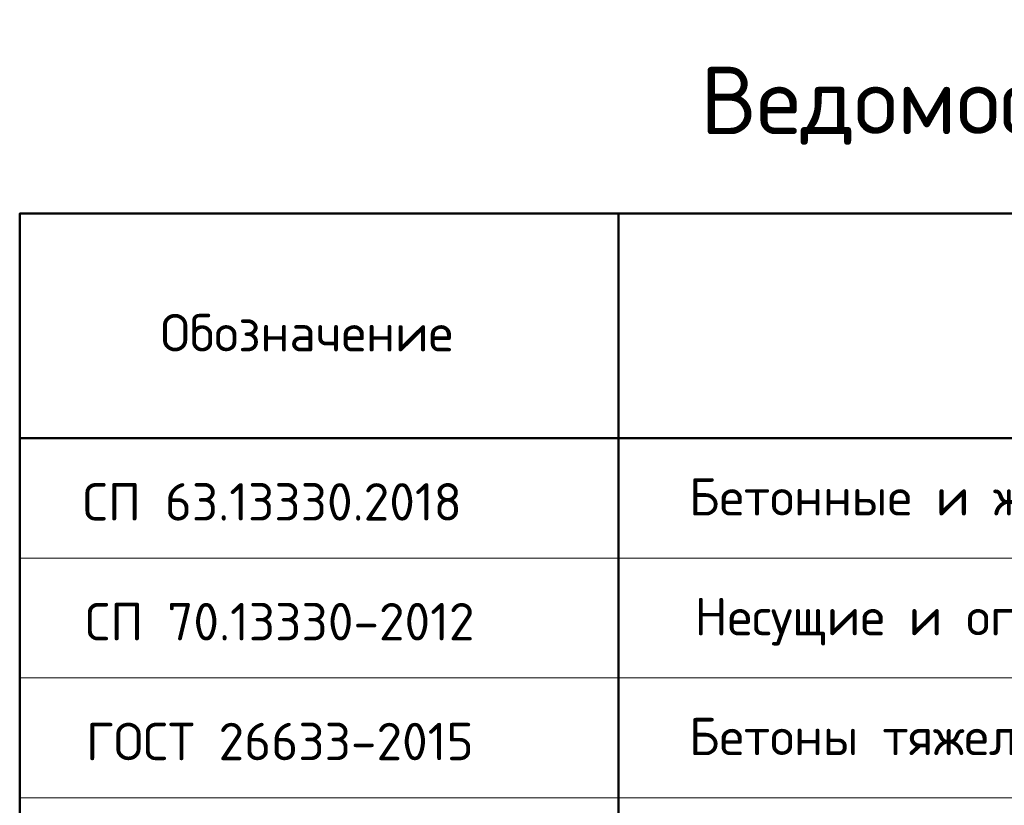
# Model space of a CAD drawing. Header units: millimetres. Extents: x 0 to 50400, y 0 to 35640.
# Tile 4 of 6: x 27600 to 35493, y 8099 to 14393. Entities that reach past the tile are written whole.
import ezdxf

# ---------------------------------------------------------------- set-up
doc = ezdxf.new("R2010")
doc.units = ezdxf.units.MM
doc.layers.add('Standard', color=7, linetype='Continuous', lineweight=25)
doc.layers.add('Общий01', color=7, linetype='Continuous', lineweight=13)
doc.styles.add('ISOCPEUR', font='txt')

msp = doc.modelspace()

# ---------------------------------------------------------------- linework, layer by layer
at = {"layer": 'Standard', "color": 7, "linetype": 'Continuous', "lineweight": 13, "transparency": 33554687}
for p, q in [((27600, 12840), (49800, 12840)), ((27600, 10080), (49800, 10080)), ((27600, 9120), (49800, 9120)), ((27600, 9120), (49800, 9120)), ((27600, 8160), (49800, 8160))]:
    msp.add_line(p, q, dxfattribs=at)
at = {"layer": 'Standard', "color": 7, "linetype": 'Continuous', "lineweight": 50, "transparency": 33554687}
for p, q in [((32400, 12840), (32400, 7200)), ((27600, 11040), (49800, 11040))]:
    msp.add_line(p, q, dxfattribs=at)
msp.add_lwpolyline([(27600, 7200), (27600, 12840), (49800, 12840), (49800, 7200), (27600, 7200)], close=True, dxfattribs=at)

# ---------------------------------------------------------------- texts
at = {"layer": 'Standard', "color": 7, "linetype": 'Continuous', "lineweight": -3, "transparency": 33554687, "char_height": 300, "style": 'ISOCPEUR'}
for s, insert, width, attachment_point in [('\\A1;{\\fISOCPEUR|i0|b0;\\H300.000000;\\W1.000000;\\C7;Обозначение}\\P', (29901.5, 11885.2), 2501.273, 5), ('\\A1;{\\fISOCPEUR|i0|b0;\\H300.000000;\\W1.000000;\\C7;СП 63.13330.2018}\\P', (29625, 10530.1), 3141.509, 5), ('\\A1;{\\fISOCPEUR|i0|b0;\\H300.000000;\\W1.000000;\\C7;Бетонные и железобетонные конструкции}\\P', (32964.1, 10530.1), 8143.883, 4), ('\\A1;{\\fISOCPEUR|i0|b0;\\H300.000000;\\W1.000000;\\C7;СП 70.13330-2012}\\P', (29685, 9570.1), 3261.818, 5), ('\\A1;{\\fISOCPEUR|i0|b0;\\H300.000000;\\W1.000000;\\C7;Несущие и ограждающие конструкции.}\\P', (33009.1, 9570.1), 7483.783, 4), ('\\A1;{\\fISOCPEUR|i0|b0;\\H300.000000;\\W1.000000;\\C7;ГОСТ 26633-2015}\\P', (29685, 8610.1), 3264.444, 5), ('\\A1;{\\fISOCPEUR|i0|b0;\\H300.000000;\\W1.000000;\\C7;Бетоны тяжелые и мелкозернистые. Технические условия}\\P', (32964.1, 8610.1), 11114.184, 4)]:
    msp.add_mtext(s, dxfattribs=dict(at, insert=insert, width=width, attachment_point=attachment_point))
at = {"layer": 'Общий01', "transparency": 33554687, "insert": (38720, 13672.9), "char_height": 540, "width": 11823.5, "attachment_point": 5, "style": 'ISOCPEUR'}
msp.add_mtext('\\A1;{\\fISOCPEUR|i0|b0;\\H540.000000;\\W1.000000;\\C7;Ведомость ссылочных документов}\\P', dxfattribs=at)

doc.saveas('drawing.dxf')
